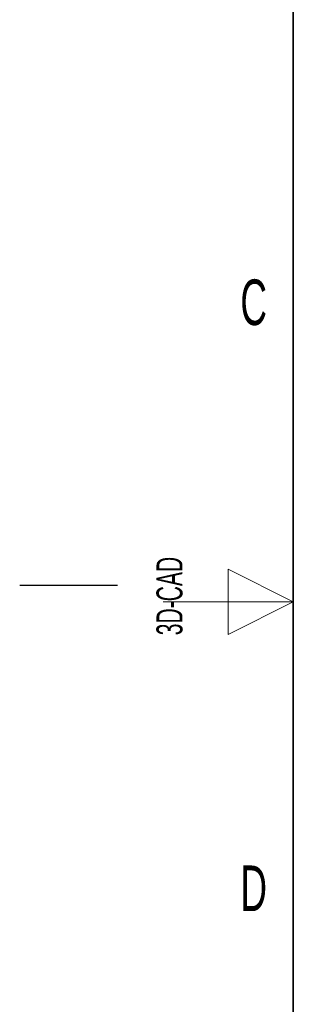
# Paper-space layout 'Blatt3' of a CAD drawing. Header units: millimetres. Extents: x 5 to 418, y 2 to 292.
# Tile 2 of 50: x 5 to 26, y 116 to 192. Entities that reach past the tile are written whole.
import ezdxf

# ---------------------------------------------------------------- set-up
doc = ezdxf.new("R2010")
doc.units = ezdxf.units.MM
doc.layers.add('SLD-0', color=7, linetype='Continuous')
doc.styles.add('SLDTEXTSTYLE0', font='TXT', dxfattribs={"width": 0.605})

psp = doc.layouts.new('Blatt3')

# ---------------------------------------------------------------- linework, layer by layer
at = {"layer": 'SLD-0', "lineweight": 35}
psp.add_line((26, 282.5), (26, 12), dxfattribs=at)
at = {"layer": 'SLD-0', "lineweight": 18}
for p, q in [((26, 147.25), (21, 149.75)), ((21, 149.75), (21, 144.75)), ((16, 147.25), (26, 147.25)), ((21, 144.75), (26, 147.25))]:
    psp.add_line(p, q, dxfattribs=at)
at = {"layer": 'SLD-0'}
psp.add_line((12.5, 148.5), (5, 148.5), dxfattribs=at)

# ---------------------------------------------------------------- texts
at = {"layer": 'SLD-0', "char_height": 3.5, "attachment_point": 2, "style": 'SLDTEXTSTYLE0'}
for s, insert in [('C', (22.9597, 172.0011)), ('D', (22.9597, 127.0011))]:
    psp.add_mtext(s, dxfattribs=dict(at, insert=insert))
at = {"layer": 'SLD-0', "insert": (15.4939, 144.6806), "char_height": 2, "attachment_point": 1, "rotation": 90, "style": 'SLDTEXTSTYLE0'}
psp.add_mtext('3D-CAD', dxfattribs=at)

doc.saveas('drawing.dxf')
